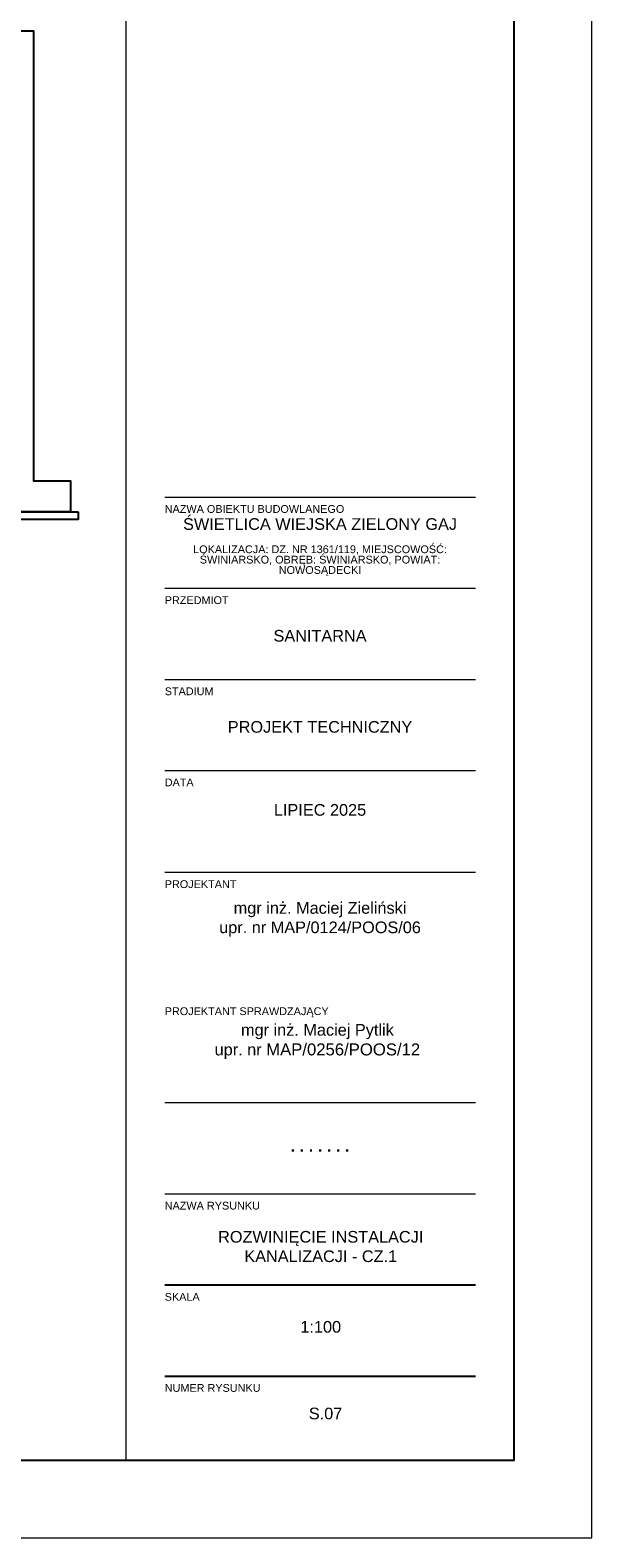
# Model space of a CAD drawing. Header units: millimetres. Extents: x 515 to 621, y 35 to 65.
# Tile 9 of 17: x 566.35 to 573.58, y 35.31 to 54.72. Entities that reach past the tile are written whole.
import ezdxf
from ezdxf.lldxf.tags import DXFTag

# ---------------------------------------------------------------- set-up
doc = ezdxf.new("R2010")
doc.units = ezdxf.units.MM
doc.layers.add('A_CIENKA', color=9, linetype='Continuous', lineweight=9)
doc.layers.add('IS_Konstrukcja', color=1, linetype='SOLID')
doc.styles.add('Arial', font='arial.ttf')
tags = doc.linetypes.add('SOLID', pattern=[10, 10, 0]).pattern_tags.tags
tags[6:7] = [DXFTag(74, 4), DXFTag(75, 0), DXFTag(340, '0'), DXFTag(46, 0.0), DXFTag(50, 0.0), DXFTag(44, 0.0), DXFTag(45, 0.0)]
tags[4:5] = [DXFTag(74, 4), DXFTag(75, 0), DXFTag(340, '0'), DXFTag(46, 0.0), DXFTag(50, 0.0), DXFTag(44, 0.0), DXFTag(45, 0.0)]

msp = doc.modelspace()

# ---------------------------------------------------------------- linework, layer by layer
at = {"color": 2}
for p, q in [((568.085, 38.565), (572.085, 38.565)), ((568.085, 37.391), (572.085, 37.391))]:
    msp.add_line(p, q, dxfattribs=at)
at = {"color": 7, "lineweight": 0, "true_color": 0xffffff}
msp.add_lwpolyline([(514.931, 35.308), (573.585, 35.308), (573.585, 65.008), (514.931, 65.008)], close=True, dxfattribs=at)
at = {"color": 2}
msp.add_lwpolyline([(516.435, 36.308), (572.585, 36.308), (572.585, 64.008), (516.435, 64.008)], close=True, dxfattribs=at)
at = {"layer": 'A_CIENKA', "color": 2}
for p, q in [((567.585, 64.008), (567.585, 36.308)), ((572.585, 64.008), (572.585, 36.308)), ((568.085, 48.709), (572.085, 48.709)), ((568.085, 47.535), (572.085, 47.535)), ((568.085, 46.361), (572.085, 46.361)), ((568.085, 45.188), (572.085, 45.188)), ((568.085, 43.878), (572.085, 43.878)), ((568.085, 40.912), (572.085, 40.912)), ((568.085, 39.738), (572.085, 39.738)), ((568.085, 38.565), (572.085, 38.565)), ((568.085, 37.391), (572.085, 37.391))]:
    msp.add_line(p, q, dxfattribs=at)
at = {"layer": 'IS_Konstrukcja'}
for points in [[(531.651, 54.714), (566.395, 54.714), (566.395, 48.919), (566.87, 48.919), (566.87, 48.519), (566.1, 48.519), (565.67, 48.519), (565.67, 48.919), (566.145, 48.919), (566.145, 54.414), (532.001, 54.414)], [(566.97, 48.519), (566.97, 48.419), (565.57, 48.419), (565.57, 48.519), (566.97, 48.519)]]:
    msp.add_lwpolyline(points, dxfattribs=at)

# ---------------------------------------------------------------- texts
at = {"color": 2, "char_height": 0.15, "width": 4, "attachment_point": 1, "style": 'Arial'}
for s, insert in [('\\pxqc;ROZWINIĘCIE INSTALACJI \\PKANALIZACJI - CZ.1', (568.094, 39.259)), ('\\pxqc;1:100', (568.094, 38.1)), ('\\pxqc;S.07', (568.156, 36.984))]:
    msp.add_mtext(s, dxfattribs=dict(at, insert=insert))
at = {"color": 2, "ltscale": 80, "char_height": 0.1, "width": 1.35734, "attachment_point": 1, "style": 'Arial'}
for s, insert in [('SKALA', (568.085, 38.461)), ('{\\fArial|b0|i0|c238|p34;NUMER RYSUNKU}', (568.085, 37.288))]:
    msp.add_mtext(s, dxfattribs=dict(at, insert=insert))
at = {"layer": 'A_CIENKA', "color": 2, "ltscale": 80, "char_height": 0.1, "attachment_point": 1, "style": 'Arial'}
for s, insert, width in [('NAZWA OBIEKTU BUDOWLANEGO', (568.085, 48.606), 3.90836), ('{\\fArial|b0|i0|c238|p34;PRZEDMIOT}', (568.085, 47.432), 1.35734), ('{\\fArial|b0|i0|c238|p34;STADIUM}', (568.085, 46.258), 1.35734), ('DATA', (568.085, 45.085), 1.35734), ('{\\fArial|b0|i0|c238|p34;PROJEKTANT}', (568.085, 43.775), 1.35734), ('PROJEKTANT SPRAWDZAJĄCY', (568.085, 42.139), 2.14014), ('{\\fArial|b0|i0|c238|p34;NAZWA RYSUNKU}', (568.085, 39.635), 1.35734), ('SKALA', (568.085, 38.461), 1.35734), ('{\\fArial|b0|i0|c238|p34;NUMER RYSUNKU}', (568.085, 37.288), 1.35734)]:
    msp.add_mtext(s, dxfattribs=dict(at, insert=insert, width=width))
at = {"layer": 'A_CIENKA', "color": 2, "char_height": 0.15, "width": 4, "attachment_point": 1, "style": 'Arial'}
for s, insert in [('\\pxsm0.8,qc;ŚWIETLICA WIEJSKA ZIELONY GAJ\\P\\psm0.6;\\P\\psm0.8;{\\H0.66667x;LOKALIZACJA: DZ. NR 1361/119, MIEJSCOWOŚĆ: ŚWINIARSKO, OBRĘB: ŚWINIARSKO, POWIAT: NOWOSĄDECKI}', (568.085, 48.437)), ('\\pxqc;SANITARNA', (568.085, 46.998)), ('\\pxqc;PROJEKT TECHNICZNY', (568.085, 45.825)), ('\\pxqc;LIPIEC 2025', (568.085, 44.756)), ('\\pxqc;{\\H0.2x;\\P\\P}mgr inż. Maciej Zieliński\\Pupr. nr MAP/0124/POOS/06', (568.085, 43.594)), ('\\pxqc;{\\H0.2x;\\P\\P}mgr inż. Maciej Pytlik\\Pupr. nr {\\H1.025641x;MAP/0256/POOS/12}', (568.051, 42.024))]:
    msp.add_mtext(s, dxfattribs=dict(at, insert=insert))
at = {"layer": 'A_CIENKA', "color": 2, "insert": (568.085, 40.429), "char_height": 0.15, "width": 4, "attachment_point": 1}
msp.add_mtext('\\pxqc;{\\fArial|b1|i0|c238|p34;.^I.^I.^I.^I.^I.^I.}', dxfattribs=at)

doc.saveas('drawing.dxf')
